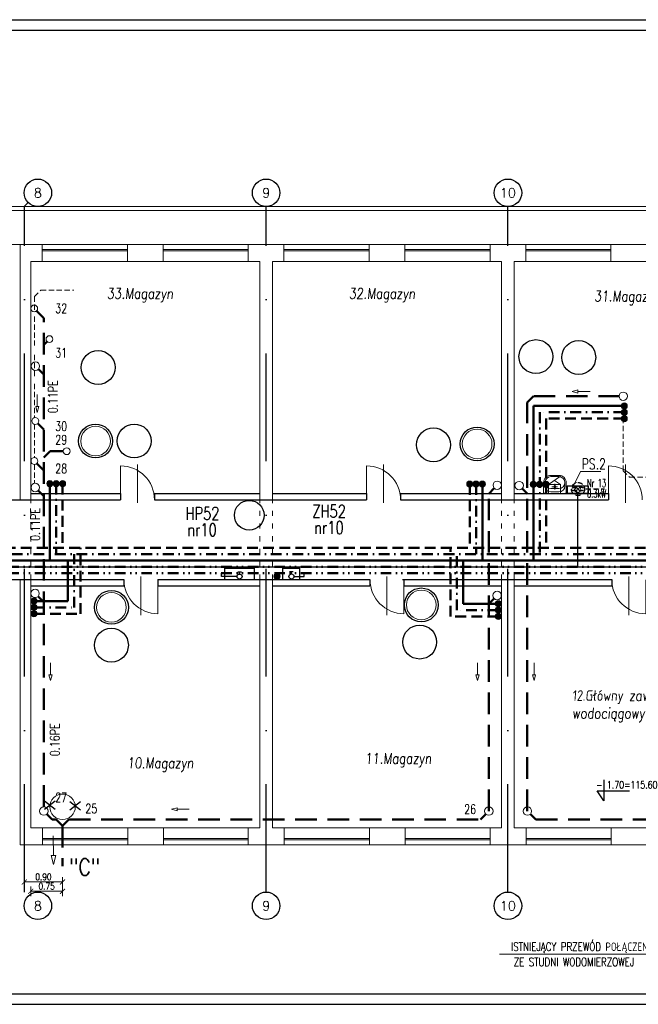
# Model space of a CAD drawing. Header units: millimetres. Extents: x -6513 to 30474, y -6915 to 65597.
# Tile 7 of 256: x 930 to 2389, y -4090 to -1768. Entities that reach past the tile are written whole.
import ezdxf
from ezdxf.enums import TextEntityAlignment as Align

# ---------------------------------------------------------------- set-up
doc = ezdxf.new("R2010")
doc.units = ezdxf.units.MM
for name, pattern in [('ACAD_ISO03W100', [30, 12, -18]), ('ACAD_ISO10W100', [18, 12, -3, 0, -3]), ('DASHDOTX2', [50.8, 25.4, -12.7, 0, -12.7]), ('DASHEDX2', [38.1, 25.4, -12.7]), ('DIVIDE2', [0.625, 0.25, -0.125, 0, -0.125, 0, -0.125]), ('HIDDEN', [0.375, 0.25, -0.125])]:
    doc.linetypes.add(name, pattern=pattern)
doc.layers.get('0').update_dxf_attribs({"color": 8})
doc.layers.get('Defpoints').update_dxf_attribs({"color": 8})
for name, color, linetype, lineweight in [('A-opis', 8, 'Continuous', 25), ('A_cienka', 8, 'Continuous', 5), ('A_linia przekroj', 8, 'Continuous', 25), ('A_przerywana', 8, 'ACAD_ISO03W100', 5), ('A_widok', 8, 'Continuous', 13), ('CH-KS-WEWN-ISTN-PION-NR', 8, 'Continuous', 20), ('CH-KS-WEWN-ISTN-PRZEWÓD-EL-POMOCNICZE', 8, 'Continuous', 9), ('CH-KS-WEWN-ISTN-PRZEWÓD-NAD-POSADZKĄ', 8, 'HIDDEN', 13), ('CH-KS-WEWN-ISTN-PRZYBORY', 8, 'Continuous', 9), ('CH-KS-WEWN-ISTN-PRZYBORY-USUŃ-ZNAK', 8, 'Continuous', 25), ('CH-KS-WEWN-OPIS', 8, 'Continuous', 25), ('CH-KS-WEWN-PION', 8, 'Continuous', 20), ('CH-KS-WEWN-PION-NR', 8, 'Continuous', 25), ('CH-KS-WEWN-PODEJŚCIA', 8, 'Continuous', 20), ('CH-KS-WEWN-PRZEWÓD-EL-POMOCNICZE', 8, 'Continuous', 20), ('CH-KS-WEWN-PRZEWÓD-NAD-POSADZKĄ', 8, 'DASHEDX2', 50), ('CH-KS-WEWN-URZĄDZENIA', 8, 'Continuous', 20), ('CH-KS-WEWN-URZĄDZENIA-NR', 8, 'Continuous', 25), ('CH-KS-WEWN-URZĄDZENIA-NR-ODNOSNIK', 8, 'Continuous', 13), ('CH-KS-WEWN-WYMIARY', 8, 'Continuous', 20), ('CH-KS-WEWN-WĘZEŁ-NR', 8, 'Continuous', 25), ('CH-KS-WEWN-WĘZEŁ-ZEWNETRZNY-NR', 8, 'Continuous', 25), ('CH-W-WEWN-INOX-PION', 8, 'Continuous', 20), ('CH-W-WEWN-INOX-PION-NR', 8, 'Continuous', 25), ('CH-W-WEWN-INOX-PRZEWÓD-CIEPŁA', 8, 'DASHEDX2', 50), ('CH-W-WEWN-INOX-PRZEWÓD-CYRKULACJA', 8, 'DASHDOTX2', 50), ('CH-W-WEWN-INOX-PRZEWÓD-ZIMNA', 8, 'Continuous', 50), ('CH-W-WEWN-ISTN-BATERIE', 8, 'Continuous', 9), ('CH-W-WEWN-PPOŻ-PION', 8, 'Continuous', 20), ('CH-W-WEWN-PPOŻ-PION-NR', 8, 'Continuous', 25), ('CH-W-WEWN-PPOŻ-PRZEWÓD', 8, 'DIVIDE2', 50), ('CH-W-WEWN-PPOŻ-WEWN-HP-NR', 8, 'Continuous', 25), ('CH-W-WEWN-PPOŻ-WEWN-HP-SZAFKA', 8, 'Continuous', 25), ('CH-W-ZEWN-ISTN-OPIS', 8, 'Continuous', 25), ('CH-W-ZEWN-ISTN-OPIS-ODNOŚNIK', 8, 'Continuous', 13), ('E_oświetlenie', 1, 'Continuous', 30), ('E_technologia', 1, 'ACAD_ISO10W100', 30), ('R-TABELKA', 8, 'Continuous', 25)]:
    doc.layers.add(name, color=color, linetype=linetype, lineweight=lineweight)
doc.layers.add('A-osie', color=8, linetype='DASHDOTX2')
doc.styles.add('ROMA', font='romans.shx', dxfattribs={"width": 0.75})
doc.styles.add('ROMANSS', font='romans.shx', dxfattribs={"width": 0.8, "oblique": 5})
doc.styles.add('SIMPLEX7', font='SIMPLEX.SHX', dxfattribs={"width": 0.75, "oblique": 10})
doc.styles.add('SIMPLEXD', font='SIMPLEX.SHX', dxfattribs={"width": 0.6})
doc.styles.get("Standard").update_dxf_attribs({"font": 'txt.shx', "width": 0.9})
doc.styles.add('WYM--ROMANSSHX-08', font='ROMANS.SHX', dxfattribs={"width": 0.8})
doc.dimstyles.new('CH-wym-100', dxfattribs={"dimscale": 2, "dimtxt": 8, "dimasz": 0.8, "dimexe": 0, "dimexo": 0, "dimgap": 2, "dimtad": 1, "dimlfac": 0.01, "dimrnd": 0.05, "dimzin": 1, "dimdsep": 46, "dimtxsty": 'WYM--ROMANSSHX-08', "dimblk": '$DIM01-dyby', "dimcen": 2, "dimdle": 2, "dimse1": 1, "dimse2": 1, "dimclrd": 256, "dimclrt": 256, "dimadec": 1, "dimazin": 0, "dimtfac": 0.66665, "dimtix": 1, "dimtmove": 2, "dimatfit": 3, "dimldrblk": '$DIM01-dyby', "dimfxl": 0, "dimtolj": 1, "dimlwd": -1, "dimarcsym": 0})

# ---------------------------------------------------------------- blocks, each defined once
blk = doc.blocks.new('drzwi schem')
at = {"color": 252}
blk.add_line((0, 0), (0, 1), dxfattribs=at)
at = {"color": 252, "ltscale": 10}
blk.add_line((0.5, -0.093), (0.5, 1.04), dxfattribs=at)
at = {"color": 252}
blk.add_arc((0, 0), 1, 0, 90, dxfattribs=at)
blk = doc.blocks.new('SAN8')
at = {"layer": 'CH-KS-WEWN-ISTN-PRZYBORY'}
for p, q in [((-24, -0.268), (-23, 0)), ((-23, 0), (23, 0)), ((23, 0), (24, -0.268)), ((-25, -2), (-24.7321, -1)), ((-25, -24), (-25, -2)), ((-24.7321, -1), (-24, -0.268)), ((-22.1111, -16.1989), (-22.1111, -24.1146)), ((-9.1111, -3.1989), (9.1111, -3.1989)), ((8.9289, -10.9324), (-8.9289, -10.9324)), ((5.8704, -14.7992), (-6.4336, -14.7992)), ((-1.6996, -14.0952), (-1.8397, -14.7992)), ((-1.8397, -14.7992), (-1.6996, -15.5032)), ((-1.3009, -13.4984), (-1.6996, -14.0952)), ((-1.6996, -15.5032), (-1.3009, -16.1)), ((-0.704, -13.0995), (-1.3009, -13.4984)), ((-1.3009, -16.1), (-0.704, -16.4988)), ((0, -12.9595), (-0.704, -13.0995)), ((-0.704, -16.4988), (0, -16.6389)), ((0, -21.4207), (0, -8.4592)), ((0.704, -13.0995), (0, -12.9595)), ((0, -16.6389), (0.704, -16.4988)), ((1.3009, -13.4984), (0.704, -13.0995)), ((0.704, -16.4988), (1.3009, -16.1)), ((1.6996, -14.0952), (1.3009, -13.4984)), ((1.3009, -16.1), (1.6996, -15.5032)), ((1.8397, -14.7992), (1.6996, -14.0952)), ((1.6996, -15.5032), (1.8397, -14.7992)), ((22.1111, -24.1146), (22.1111, -16.1989)), ((24, -0.268), (24.732, -1)), ((24.732, -1), (25, -2)), ((25, -2), (25, -24)), ((9.2257, -40.0035), (-9.2257, -40.0035)), ((-8.9289, -37.2968), (8.9289, -37.2968))]:
    blk.add_line(p, q, dxfattribs=at)
for centre, radius, start, end in [((-9.1111, -16.1989), 13, 90, 180), ((-8.9289, -24.1146), 13.1822, 90, 270), ((8.9289, -24.1146), 13.1822, 270, 90), ((9.1111, -16.1989), 13, 0, 90), ((-9.1111, -24.1146), 15.8893, 179.586731, 269.586792), ((9.1111, -24.1146), 15.8893, 270.413269, 0.413269)]:
    blk.add_arc(centre, radius, start, end, dxfattribs=at)
blk = doc.blocks.new('PSR')
at = {"layer": 'CH-KS-WEWN-URZĄDZENIA', "lineweight": 30}
for p, q in [((-25, 8.5), (25, 8.5)), ((-25, 8.5), (-25, -8.5)), ((25, 8.5), (25, -8.5)), ((-25, -8.5), (25, -8.5))]:
    blk.add_line(p, q, dxfattribs=at)
at = {"layer": 'CH-KS-WEWN-URZĄDZENIA', "color": 8, "lineweight": 13}
for q in [(0, 7.4), (0, -7.4)]:
    blk.add_line((-7.4, 0), q, dxfattribs=at)
blk.add_circle((0, 0), 7.36, dxfattribs=at)
blk = doc.blocks.new('$DIM02-dyby')
blk.add_line((0, -7), (0, 7))
at = {"color": 0, "linetype": 'ByBlock', "const_width": 1.12}
blk.add_lwpolyline([(-3.75, -3.75), (3.75, 3.75)], dxfattribs=at)
blk = doc.blocks.new('$DIM01-dyby')
at = {"ltscale": 0.5}
blk.add_blockref('$DIM02-dyby', (0, 0), dxfattribs=at)
blk = doc.blocks.new('*D54')
at = {"layer": 'CH-KS-WEWN-WYMIARY', "ltscale": 10}
blk.add_line((957.8, -3823.4), (1029.6, -3823.4), dxfattribs=at)
at = {"layer": 'Defpoints', "color": 0, "ltscale": 10}
for p in [(956.2, -3674.1), (1031.2, -3674.1), (1031.2, -3823.4)]:
    blk.add_point(p, dxfattribs=at)
at = {"layer": 'CH-KS-WEWN-WYMIARY', "ltscale": 10, "xscale": 1.6, "yscale": 1.6, "zscale": 1.6, "rotation": 180}
blk.add_blockref('$DIM01-dyby', (956.2, -3823.4), dxfattribs=at)
at = {"layer": 'CH-KS-WEWN-WYMIARY', "ltscale": 10, "xscale": 1.6, "yscale": 1.6, "zscale": 1.6}
blk.add_blockref('$DIM01-dyby', (1031.2, -3823.4), dxfattribs=at)
at = {"layer": 'CH-KS-WEWN-WYMIARY', "ltscale": 10, "insert": (993.7, -3811.4), "char_height": 16, "attachment_point": 5, "style": 'WYM--ROMANSSHX-08'}
blk.add_mtext('\\A1;0.75', dxfattribs=at)
blk = doc.blocks.new('*D55')
at = {"layer": 'CH-KS-WEWN-WYMIARY', "ltscale": 10}
blk.add_line((942.8, -3801.4), (1029.6, -3801.4), dxfattribs=at)
at = {"layer": 'Defpoints', "color": 0, "ltscale": 10}
for p in [(1031.2, -3702.1), (1031.2, -3801.4), (941.2, -3825)]:
    blk.add_point(p, dxfattribs=at)
at = {"layer": 'CH-KS-WEWN-WYMIARY', "ltscale": 10, "xscale": 1.6, "yscale": 1.6, "zscale": 1.6, "rotation": 180}
blk.add_blockref('$DIM01-dyby', (941.2, -3801.4), dxfattribs=at)
at = {"layer": 'CH-KS-WEWN-WYMIARY', "ltscale": 10, "xscale": 1.6, "yscale": 1.6, "zscale": 1.6}
blk.add_blockref('$DIM01-dyby', (1031.2, -3801.4), dxfattribs=at)
at = {"layer": 'CH-KS-WEWN-WYMIARY', "ltscale": 10, "insert": (986.2, -3789.4), "char_height": 16, "attachment_point": 5, "style": 'WYM--ROMANSSHX-08'}
blk.add_mtext('\\A1;0.90', dxfattribs=at)

msp = doc.modelspace()

# ---------------------------------------------------------------- hatches: boundary and pattern name
at = {"layer": 'CH-W-WEWN-INOX-PION'}
h = msp.add_hatch(color=256, dxfattribs=at)
h.paths.add_polyline_path([(2362.659, -2678.725, 0.41806339), (2355.483, -2671.454, 0.41806339), (2348.307, -2678.725)])
h.paths.add_polyline_path([(2348.307, -2678.725, 0.41037418), (2355.483, -2685.807, 0.41037418), (2362.659, -2678.725)])
h = msp.add_hatch(color=256, dxfattribs=at)
h.paths.add_polyline_path([(2362.659, -2693.725, 0.41806339), (2355.483, -2686.454, 0.41806339), (2348.307, -2693.725)])
h.paths.add_polyline_path([(2348.307, -2693.725, 0.41037418), (2355.483, -2700.807, 0.41037418), (2362.659, -2693.725)])
h = msp.add_hatch(color=256, dxfattribs=at)
h.paths.add_polyline_path([(2362.659, -2708.725, 0.41806339), (2355.483, -2701.454, 0.41806339), (2348.307, -2708.725)])
h.paths.add_polyline_path([(2348.307, -2708.725, 0.41037418), (2355.483, -2715.807, 0.41037418), (2362.659, -2708.725)])
h = msp.add_hatch(color=256, dxfattribs=at)
h.paths.add_polyline_path([(1001.302, -2854.68, 0.41806339), (994.032, -2861.856, 0.41806339), (1001.302, -2869.031)])
h.paths.add_polyline_path([(1001.302, -2869.031, 0.41037418), (1008.385, -2861.856, 0.41037418), (1001.302, -2854.68)])
h = msp.add_hatch(color=256, dxfattribs=at)
h.paths.add_polyline_path([(1016.302, -2854.68, 0.41806339), (1009.032, -2861.856, 0.41806339), (1016.302, -2869.031)])
h.paths.add_polyline_path([(1016.302, -2869.031, 0.41037418), (1023.385, -2861.856, 0.41037418), (1016.302, -2854.68)])
h = msp.add_hatch(color=256, dxfattribs=at)
h.paths.add_polyline_path([(1031.302, -2854.68, 0.41806339), (1024.032, -2861.856, 0.41806339), (1031.302, -2869.031)])
h.paths.add_polyline_path([(1031.302, -2869.031, 0.41037418), (1038.385, -2861.856, 0.41037418), (1031.302, -2854.68)])
h = msp.add_hatch(color=256, dxfattribs=at)
h.paths.add_polyline_path([(1991.114, -2855.889, -0.41806339), (1998.385, -2863.064, -0.41806339), (1991.114, -2870.24)])
h.paths.add_polyline_path([(1991.114, -2870.24, -0.41037418), (1984.032, -2863.064, -0.41037418), (1991.114, -2855.889)])
h = msp.add_hatch(color=256, dxfattribs=at)
h.paths.add_polyline_path([(2006.114, -2855.889, -0.41806339), (2013.385, -2863.064, -0.41806339), (2006.114, -2870.24)])
h.paths.add_polyline_path([(2006.114, -2870.24, -0.41037418), (1999.032, -2863.064, -0.41037418), (2006.114, -2855.889)])
h = msp.add_hatch(color=256, dxfattribs=at)
h.paths.add_polyline_path([(2021.114, -2855.889, -0.41806339), (2028.385, -2863.064, -0.41806339), (2021.114, -2870.24)])
h.paths.add_polyline_path([(2021.114, -2870.24, -0.41037418), (2014.032, -2863.064, -0.41037418), (2021.114, -2855.889)])
h = msp.add_hatch(color=256, dxfattribs=at)
h.paths.add_polyline_path([(2141.302, -2856.68, 0.41806339), (2134.032, -2863.856, 0.41806339), (2141.302, -2871.031)])
h.paths.add_polyline_path([(2141.302, -2871.031, 0.41037418), (2148.385, -2863.856, 0.41037418), (2141.302, -2856.68)])
h = msp.add_hatch(color=256, dxfattribs=at)
h.paths.add_polyline_path([(2156.302, -2856.68, 0.41806339), (2149.032, -2863.856, 0.41806339), (2156.302, -2871.031)])
h.paths.add_polyline_path([(2156.302, -2871.031, 0.41037418), (2163.385, -2863.856, 0.41037418), (2156.302, -2856.68)])
h = msp.add_hatch(color=256, dxfattribs=at)
h.paths.add_polyline_path([(2171.302, -2856.68, 0.41806339), (2164.032, -2863.856, 0.41806339), (2171.302, -2871.031)])
h.paths.add_polyline_path([(2171.302, -2871.031, 0.41037418), (2178.385, -2863.856, 0.41037418), (2171.302, -2856.68)])
h = msp.add_hatch(color=256, dxfattribs=at)
h.paths.add_polyline_path([(956.518, -3139.025, -0.41806339), (963.694, -3131.754, -0.41806339), (970.87, -3139.025)])
h.paths.add_polyline_path([(970.87, -3139.025, -0.41037418), (963.694, -3146.107, -0.41037418), (956.518, -3139.025)])
h = msp.add_hatch(color=256, dxfattribs=at)
h.paths.add_polyline_path([(956.518, -3154.025, -0.41806339), (963.694, -3146.754, -0.41806339), (970.87, -3154.025)])
h.paths.add_polyline_path([(970.87, -3154.025, -0.41037418), (963.694, -3161.107, -0.41037418), (956.518, -3154.025)])
h = msp.add_hatch(color=256, dxfattribs=at)
h.paths.add_polyline_path([(2065.878, -3145.306, 0.41806339), (2058.702, -3138.035, 0.41806339), (2051.527, -3145.306)])
h.paths.add_polyline_path([(2051.527, -3145.306, 0.41037418), (2058.702, -3152.388, 0.41037418), (2065.878, -3145.306)])
h = msp.add_hatch(color=256, dxfattribs=at)
h.paths.add_polyline_path([(2065.878, -3160.306, 0.41806339), (2058.702, -3153.035, 0.41806339), (2051.527, -3160.306)])
h.paths.add_polyline_path([(2051.527, -3160.306, 0.41037418), (2058.702, -3167.388, 0.41037418), (2065.878, -3160.306)])
h = msp.add_hatch(color=256, dxfattribs=at)
h.paths.add_polyline_path([(956.518, -3169.025, -0.41806339), (963.694, -3161.754, -0.41806339), (970.87, -3169.025)])
h.paths.add_polyline_path([(970.87, -3169.025, -0.41037418), (963.694, -3176.107, -0.41037418), (956.518, -3169.025)])
h = msp.add_hatch(color=256, dxfattribs=at)
h.paths.add_polyline_path([(2065.878, -3175.306, 0.41806339), (2058.702, -3168.035, 0.41806339), (2051.527, -3175.306)])
h.paths.add_polyline_path([(2051.527, -3175.306, 0.41037418), (2058.702, -3182.388, 0.41037418), (2065.878, -3175.306)])
at = {"layer": 'CH-W-WEWN-PPOŻ-PION'}
h = msp.add_hatch(color=256, dxfattribs=at)
h.paths.add_polyline_path([(1529.552, -3080.304, 0.41806339), (1536.728, -3087.575, 0.41806339), (1543.904, -3080.304)])
h.paths.add_polyline_path([(1543.904, -3080.304, 0.41037418), (1536.728, -3073.222, 0.41037418), (1529.552, -3080.304)])

# ---------------------------------------------------------------- linework, layer by layer
at = {"layer": 'A-opis', "color": 9, "ltscale": 0.1}
for p, q in [((2307.562, -3560.593), (2307.562, -3609.822)), ((2307.562, -3609.822), (2291.73, -3586.242)), ((2291.73, -3586.242), (2367.629, -3586.242))]:
    msp.add_line(p, q, dxfattribs=at)
at = {"layer": 'A-osie', "ltscale": 10}
for p, q in [((950.065, -2199.089), (941.208, -2207.946)), ((941.208, -3825.041), (941.208, -2208.608)), ((1511.208, -3825.041), (1511.208, -2208.608)), ((2081.208, -3825.041), (2081.208, -2208.608))]:
    msp.add_line(p, q, dxfattribs=at)
at = {"layer": 'A-osie', "linetype": 'Continuous'}
for centre in [(973.046, -2176.108), (1511.208, -2176.108), (2081.208, -2176.108), (973.046, -3857.541), (1511.208, -3857.541), (2081.208, -3857.541)]:
    msp.add_circle(centre, 32.5, dxfattribs=at)
at = {"layer": 'A_cienka'}
for p, q in [((-1625.792, -2208.081), (3903.399, -2208.081)), ((-1625.792, -2218.081), (3893.399, -2218.081)), ((983.208, -2298.081), (1184.208, -2298.081)), ((1268.208, -2298.081), (1469.208, -2298.081)), ((1553.208, -2298.081), (1754.208, -2298.081)), ((1838.208, -2298.081), (2039.208, -2298.081)), ((2123.208, -2298.081), (2324.208, -2298.081)), ((1184.208, -2310.081), (983.208, -2310.081)), ((1184.208, -2313.081), (983.208, -2313.081)), ((1268.208, -2310.081), (1469.208, -2310.081)), ((1268.208, -2313.081), (1469.208, -2313.081)), ((1754.208, -2310.081), (1553.208, -2310.081)), ((1754.208, -2313.081), (1553.208, -2313.081)), ((1838.208, -2310.081), (2039.208, -2310.081)), ((1838.208, -2313.081), (2039.208, -2313.081)), ((2324.208, -2310.081), (2123.208, -2310.081)), ((2324.208, -2313.081), (2123.208, -2313.081)), ((983.208, -2338.081), (1184.208, -2338.081)), ((1268.208, -2338.081), (1469.208, -2338.081)), ((1553.208, -2338.081), (1754.208, -2338.081)), ((1838.208, -2338.081), (2039.208, -2338.081)), ((2123.208, -2338.081), (2324.208, -2338.081)), ((1184.832, -3674.081), (983.832, -3674.081)), ((1268.832, -3674.081), (1469.208, -3674.081)), ((1754.832, -3674.081), (1553.832, -3674.081)), ((1838.832, -3674.081), (2039.208, -3674.081)), ((2324.832, -3674.081), (2123.832, -3674.081)), ((1184.832, -3699.081), (983.832, -3699.081)), ((1184.832, -3702.081), (983.832, -3702.081)), ((1184.832, -3714.081), (983.832, -3714.081)), ((1268.832, -3699.081), (1469.208, -3699.081)), ((1268.832, -3702.081), (1469.208, -3702.081)), ((1469.208, -3714.081), (1268.832, -3714.081)), ((1754.832, -3699.081), (1553.832, -3699.081)), ((1754.832, -3702.081), (1553.832, -3702.081)), ((1754.832, -3714.081), (1553.832, -3714.081)), ((1838.832, -3699.081), (2039.208, -3699.081)), ((1838.832, -3702.081), (2039.208, -3702.081)), ((2039.208, -3714.081), (1838.832, -3714.081)), ((2324.832, -3699.081), (2123.832, -3699.081)), ((2324.832, -3702.081), (2123.832, -3702.081)), ((2324.832, -3714.081), (2123.832, -3714.081))]:
    msp.add_line(p, q, dxfattribs=at)
at = {"layer": 'A_linia przekroj'}
for p, q in [((815.767, -2900.081), (1115.832, -2900.081)), ((931.208, -2900.081), (1168.006, -2900.081)), ((956.208, -2885.081), (1168.006, -2885.081)), ((1168.006, -2885.081), (1168.006, -2900.081)), ((1248.006, -2885.081), (1496.208, -2885.081)), ((1248.006, -2885.081), (1248.006, -2900.081)), ((1248.006, -2900.081), (1748.056, -2900.081)), ((1395.228, -2900.081), (1577.088, -2900.081)), ((1526.208, -2885.081), (1748.056, -2885.081)), ((1657.088, -2900.081), (1748.056, -2900.081)), ((1748.056, -2885.081), (1748.056, -2900.081)), ((1828.056, -2885.081), (2066.208, -2885.081)), ((1828.056, -2885.081), (1828.056, -2900.081)), ((1828.056, -2900.081), (2318.056, -2900.081)), ((1828.056, -2900.081), (2318.056, -2900.081)), ((2096.208, -2885.081), (2318.056, -2885.081)), ((2318.056, -2885.081), (2318.056, -2900.081)), ((663.999, -3088.081), (1047.331, -3088.081)), ((1176.002, -3088.081), (1176.002, -3103.081)), ((1255.999, -3088.081), (1255.999, -3103.081)), ((1415.078, -3088.081), (1753.066, -3088.081)), ((1756.052, -3088.081), (1756.052, -3103.081)), ((1833.066, -3088.081), (2096.208, -3088.081)), ((1836.049, -3088.081), (1836.049, -3103.081)), ((2326.052, -3088.081), (2326.052, -3103.081))]:
    msp.add_line(p, q, dxfattribs=at)
at = {"layer": 'A_linia przekroj', "ltscale": 10}
for p, q in [((663.999, -3088.081), (1176.002, -3088.081)), ((1255.999, -3088.081), (1756.052, -3088.081)), ((1836.049, -3088.081), (2326.052, -3088.081)), ((956.208, -3103.081), (1176.002, -3103.081)), ((1255.999, -3103.081), (1496.208, -3103.081)), ((1526.208, -3103.081), (1756.052, -3103.081)), ((1836.049, -3103.081), (2066.208, -3103.081)), ((2096.208, -3103.081), (2326.052, -3103.081))]:
    msp.add_line(p, q, dxfattribs=at)
at = {"layer": 'A_przerywana'}
for p, q in [((956.208, -3088.081), (956.208, -2900.081)), ((1496.208, -3088.081), (1496.208, -2900.081)), ((1526.208, -3088.081), (1526.208, -2900.081)), ((2066.208, -3088.081), (2066.208, -2900.081)), ((2096.208, -3088.081), (2096.208, -2900.081))]:
    msp.add_line(p, q, dxfattribs=at)
at = {"layer": 'A_widok', "ltscale": 5}
for p, q in [((961.208, -2298.081), (877.208, -2298.081)), ((903.585, -2298.081), (933.585, -2298.081)), ((960.585, -2298.081), (903.585, -2298.081)), ((926.208, -2298.081), (956.208, -2298.081)), ((983.208, -2298.081), (926.208, -2298.081)), ((931.208, -2900.081), (931.208, -2298.081)), ((931.208, -2298.081), (956.208, -2298.081)), ((983.208, -2298.081), (983.208, -2338.081)), ((1184.208, -2298.081), (1184.208, -2338.081)), ((1268.208, -2298.081), (1184.208, -2298.081)), ((1268.208, -2298.081), (1268.208, -2338.081)), ((1469.208, -2298.081), (1469.208, -2338.081)), ((1553.208, -2298.081), (1469.208, -2298.081)), ((1495.585, -2298.081), (1525.585, -2298.081)), ((1552.585, -2298.081), (1495.585, -2298.081)), ((1496.208, -2298.081), (1526.208, -2298.081)), ((1496.208, -2298.081), (1526.208, -2298.081)), ((1553.208, -2298.081), (1496.208, -2298.081)), ((1553.208, -2298.081), (1553.208, -2338.081)), ((1553.208, -2298.081), (1553.208, -2338.081)), ((1754.208, -2298.081), (1754.208, -2338.081)), ((1838.208, -2298.081), (1754.208, -2298.081)), ((1838.208, -2298.081), (1838.208, -2338.081)), ((2039.208, -2298.081), (2039.208, -2338.081)), ((2123.208, -2298.081), (2039.208, -2298.081)), ((2065.585, -2298.081), (2095.585, -2298.081)), ((2122.585, -2298.081), (2065.585, -2298.081)), ((2066.208, -2298.081), (2096.208, -2298.081)), ((2123.208, -2298.081), (2066.208, -2298.081)), ((2123.208, -2298.081), (2123.208, -2338.081)), ((2123.208, -2298.081), (2123.208, -2338.081)), ((2324.208, -2298.081), (2324.208, -2338.081)), ((2408.208, -2298.081), (2324.208, -2298.081)), ((956.208, -2900.081), (956.208, -2338.081)), ((983.208, -2338.081), (956.208, -2338.081)), ((1184.208, -2338.081), (1268.208, -2338.081)), ((1469.208, -2338.081), (1496.208, -2338.081)), ((1496.208, -2900.081), (1496.208, -2338.081)), ((1526.208, -2900.081), (1526.208, -2338.081)), ((1526.208, -2338.081), (1553.208, -2338.081)), ((1754.208, -2338.081), (1838.208, -2338.081)), ((2039.208, -2338.081), (2066.208, -2338.081)), ((2066.208, -2900.081), (2066.208, -2338.081)), ((2096.208, -2900.081), (2096.208, -2338.081)), ((2096.208, -2338.081), (2123.208, -2338.081)), ((2324.208, -2338.081), (2408.208, -2338.081)), ((931.208, -3714.081), (931.208, -3088.081)), ((956.208, -3674.081), (956.208, -3088.081)), ((1496.208, -3674.081), (1496.208, -3088.081)), ((1526.208, -3674.081), (1526.208, -3088.081)), ((2066.208, -3674.081), (2066.208, -3088.081)), ((2096.208, -3674.081), (2096.208, -3088.081)), ((983.832, -3674.081), (956.208, -3674.081)), ((983.832, -3714.081), (983.832, -3674.081)), ((1268.832, -3674.081), (1184.832, -3674.081)), ((1184.832, -3714.081), (1184.832, -3674.081)), ((1184.832, -3714.081), (1184.832, -3674.081)), ((1268.832, -3714.081), (1268.832, -3674.081)), ((1268.832, -3714.081), (1268.832, -3674.081)), ((1469.208, -3714.081), (1469.208, -3674.081)), ((1469.208, -3674.081), (1496.208, -3674.081)), ((1553.832, -3674.081), (1526.208, -3674.081)), ((1553.832, -3714.081), (1553.832, -3674.081)), ((1838.832, -3674.081), (1754.832, -3674.081)), ((1754.832, -3714.081), (1754.832, -3674.081)), ((1754.832, -3714.081), (1754.832, -3674.081)), ((1838.832, -3714.081), (1838.832, -3674.081)), ((1838.832, -3714.081), (1838.832, -3674.081)), ((2039.208, -3714.081), (2039.208, -3674.081)), ((2039.208, -3674.081), (2066.208, -3674.081)), ((2123.832, -3674.081), (2096.208, -3674.081)), ((2123.832, -3714.081), (2123.832, -3674.081)), ((2408.832, -3674.081), (2324.832, -3674.081)), ((2324.832, -3714.081), (2324.832, -3674.081)), ((2324.832, -3714.081), (2324.832, -3674.081)), ((931.208, -3714.081), (956.208, -3714.081)), ((983.832, -3714.081), (956.208, -3714.081)), ((1268.832, -3714.081), (1184.832, -3714.081)), ((1184.832, -3714.081), (1268.832, -3714.081)), ((1469.208, -3714.081), (1526.208, -3714.081)), ((1553.832, -3714.081), (1526.208, -3714.081)), ((1838.832, -3714.081), (1754.832, -3714.081)), ((1754.832, -3714.081), (1838.832, -3714.081)), ((2039.208, -3714.081), (2096.208, -3714.081)), ((2123.832, -3714.081), (2096.208, -3714.081)), ((2408.832, -3714.081), (2324.832, -3714.081)), ((2324.832, -3714.081), (2408.832, -3714.081))]:
    msp.add_line(p, q, dxfattribs=at)
at = {"layer": 'CH-KS-WEWN-ISTN-PION-NR', "extrusion": (-1.29885e-05, -7.54363e-06, 1)}
for centre in [(1109.074, -2761.439, 0.006), (2008.641, -2768.391, -0.005), (1146.525, -3153.692, 0.009), (1877.03, -3148.05, -0.001)]:
    msp.add_circle(centre, 35, dxfattribs=at)
at = {"layer": 'CH-KS-WEWN-ISTN-PRZEWÓD-EL-POMOCNICZE', "ltscale": 5}
msp.add_circle((1031.208, -3624.081), 30, dxfattribs=at)
at = {"layer": 'CH-KS-WEWN-ISTN-PRZEWÓD-NAD-POSADZKĄ', "ltscale": 50}
for p, q in [((964.852, -2420.696), (979.852, -2405.696)), ((979.852, -2405.696), (1057.907, -2405.696)), ((964.852, -2420.696), (964.852, -2451.775)), ((964.852, -2467.74), (964.852, -2542.373)), ((964.852, -2558.288), (964.852, -2610.796)), ((964.852, -2626.643), (964.852, -2706.485)), ((2353.077, -2831.631), (2353.077, -2695.048)), ((964.852, -2721.933), (964.852, -2800.625)), ((964.852, -2816.625), (964.852, -2861.207)), ((2353.077, -2831.631), (2368.077, -2846.631)), ((2368.077, -2846.631), (3170.507, -2846.631))]:
    msp.add_line(p, q, dxfattribs=at)
at = {"layer": 'CH-KS-WEWN-ISTN-PRZYBORY-USUŃ-ZNAK'}
for p, q in [((988.689, -3609.795), (1013.689, -3629.795)), ((988.689, -3629.795), (1013.689, -3609.795)), ((1048.393, -3611.5), (1073.393, -3631.5)), ((1048.393, -3631.5), (1073.393, -3611.5))]:
    msp.add_line(p, q, dxfattribs=at)
at = {"layer": 'CH-KS-WEWN-PION', "extrusion": (-1.29885e-05, 7.54363e-06, 1)}
for centre in [(967.14, -2584.815, -0.032), (2056.138, -2865.825, -0.048), (2107.593, -2866.616, -0.049)]:
    msp.add_circle(centre, 9.967, dxfattribs=at)
at = {"layer": 'CH-KS-WEWN-PION', "extrusion": (1.29885e-05, -7.54363e-06, 1)}
msp.add_circle((2353.077, -2655.882, 0.051), 9.967, dxfattribs=at)
at = {"layer": 'CH-KS-WEWN-PION', "extrusion": (-1.29885e-05, -7.54363e-06, 1)}
for centre in [(966.912, -2870.959, 0.009), (966.455, -3120.787, 0.011), (2055.71, -3125.793, -0.003), (987.076, -3634.081, 0.015), (2036.208, -3634.081, 0.001), (2127.076, -3634.081, 0)]:
    msp.add_circle(centre, 9.967, dxfattribs=at)
at = {"layer": 'CH-KS-WEWN-PION-NR', "extrusion": (-1.29885e-05, -7.54363e-06, 1)}
for centre in [(2147.326, -2562.395, -0.009), (1115.028, -2588.227, 0.005), (1109.074, -2761.439, 0.006), (2008.641, -2768.391, -0.005), (1877.03, -3148.05, -0.001), (1146.525, -3153.692, 0.009)]:
    msp.add_circle(centre, 40, dxfattribs=at)
at = {"layer": 'CH-KS-WEWN-PODEJŚCIA', "ltscale": 10, "extrusion": (-1.29885e-05, -7.54363e-06, 1)}
for centre in [(964.427, -2448.749, 0.006), (1000.257, -2521.081, 0.006), (966.934, -2714.209, 0.008), (1040.983, -2785.603, 0.007), (964.852, -2808.625, 0.009)]:
    msp.add_circle(centre, 8, dxfattribs=at)
at = {"layer": 'CH-KS-WEWN-PRZEWÓD-EL-POMOCNICZE', "ltscale": 10}
for p, q in [((2232.84, -2644.621), (2246.276, -2641.021)), ((2232.84, -2644.621), (2246.276, -2648.221)), ((2246.276, -2648.221), (2246.276, -2641.021)), ((2246.276, -2644.621), (2275.03, -2644.621)), ((971.627, -2680.407), (971.627, -2651.653)), ((975.227, -2680.407), (968.027, -2680.407)), ((971.626, -2693.842), (968.027, -2680.407)), ((971.626, -2693.842), (975.227, -2680.407)), ((1002.864, -3313.017), (1002.864, -3284.263)), ((2009.526, -3313.017), (2009.526, -3284.263)), ((2142.864, -3313.017), (2142.864, -3284.263)), ((1006.464, -3313.017), (999.264, -3313.017)), ((1002.863, -3326.452), (999.264, -3313.017)), ((1002.863, -3326.452), (1006.464, -3313.017)), ((2013.126, -3313.017), (2005.926, -3313.017)), ((2009.525, -3326.452), (2005.926, -3313.017)), ((2009.525, -3326.452), (2013.126, -3313.017)), ((2146.464, -3313.017), (2139.264, -3313.017)), ((2142.863, -3326.452), (2139.264, -3313.017)), ((2142.863, -3326.452), (2146.464, -3313.017)), ((1287.829, -3630.064), (1301.265, -3626.464)), ((1287.829, -3630.064), (1301.265, -3633.664)), ((1301.265, -3633.664), (1301.265, -3626.464)), ((1301.265, -3630.064), (1330.019, -3630.064)), ((1009.862, -3738.88), (1009.22, -3692.878)), ((1015.621, -3738.8), (1004.103, -3738.961)), ((1010.162, -3760.375), (1004.103, -3738.961)), ((1010.162, -3760.375), (1015.621, -3738.8))]:
    msp.add_line(p, q, dxfattribs=at)
at = {"layer": 'CH-KS-WEWN-PRZEWÓD-NAD-POSADZKĄ', "ltscale": 2}
for p, q in [((987.076, -2471.398), (970.084, -2454.406)), ((987.076, -3624.113), (987.076, -2471.398)), ((994.6, -2526.737), (987.076, -2534.262)), ((987.076, -2604.751), (974.188, -2591.863)), ((2141.208, -2655.882), (2126.208, -2670.882)), ((2142.076, -2655.882), (2343.11, -2655.882)), ((2126.208, -3634.081), (2126.208, -2670.882)), ((987.076, -2734.351), (972.591, -2719.866)), ((1002.076, -2785.603), (987.076, -2800.603)), ((1032.983, -2785.603), (1002.076, -2785.603)), ((987.076, -2830.849), (970.509, -2814.282)), ((987.076, -2891.124), (973.96, -2878.007)), ((2036.208, -2885.755), (2049.09, -2872.873)), ((2127.076, -2886.099), (2114.641, -2873.664)), ((2036.208, -3634.081), (2036.208, -2885.755)), ((987.076, -3141.408), (973.503, -3127.835)), ((2036.208, -3145.295), (2048.662, -3132.841)), ((994.124, -3641.129), (1007.076, -3654.081)), ((2029.16, -3641.129), (2016.208, -3654.081)), ((2134.124, -3641.129), (2147.076, -3654.081)), ((1007.076, -3654.081), (1016.208, -3654.081)), ((1031.208, -3669.081), (1016.208, -3654.081)), ((1046.208, -3654.081), (1031.208, -3669.081)), ((1046.208, -3654.081), (2016.208, -3654.081)), ((2147.076, -3654.081), (3064.097, -3654.081)), ((1031.208, -3669.081), (1031.208, -3764.081))]:
    msp.add_line(p, q, dxfattribs=at)
at = {"layer": 'CH-KS-WEWN-URZĄDZENIA-NR-ODNOSNIK'}
for q in [(2232.74, -2873.092), (2300.419, -2833.32)]:
    msp.add_line((2252.47, -2833.32), q, dxfattribs=at)
at = {"layer": 'CH-W-WEWN-INOX-PION'}
for centre in [(2355.483, -2678.63), (2355.483, -2693.63), (2355.483, -2708.63), (1001.208, -2861.856), (1016.208, -2861.856), (1031.208, -2861.856), (1991.208, -2863.064), (2006.208, -2863.064), (2021.208, -2863.064), (2141.208, -2863.856), (2156.208, -2863.856), (2171.208, -2863.856), (963.694, -3138.931), (963.694, -3153.931), (2058.702, -3145.211), (2058.702, -3160.211), (963.694, -3168.931), (2058.702, -3175.211)]:
    msp.add_circle(centre, 7.176, dxfattribs=at)
at = {"layer": 'CH-W-WEWN-INOX-PION-NR', "ltscale": 10, "extrusion": (-1.29885e-05, -7.54363e-06, 1)}
for centre in [(2248.086, -2564.409, -0.01), (1200.225, -2761.463, 0.005), (1905.574, -2770.405, -0.004), (1146.326, -3242.904, 0.01), (1873.164, -3235.524, 0)]:
    msp.add_circle(centre, 40, dxfattribs=at)
at = {"layer": 'CH-W-WEWN-INOX-PRZEWÓD-CIEPŁA'}
for p, q in [((2171.208, -2708.63), (2171.208, -3013.081)), ((2355.483, -2708.63), (2171.208, -2708.63)), ((1031.208, -2861.856), (1031.208, -3013.081)), ((1991.208, -2863.064), (1991.208, -3013.081)), ((-2381.968, -3013.081), (3020.742, -3013.081)), ((1073.694, -3168.931), (1073.694, -3013.081)), ((1945.711, -3175.211), (1945.711, -3013.081)), ((963.694, -3168.931), (1073.694, -3168.931)), ((2058.702, -3175.211), (1945.711, -3175.211))]:
    msp.add_line(p, q, dxfattribs=at)
at = {"layer": 'CH-W-WEWN-INOX-PRZEWÓD-CYRKULACJA'}
for p, q in [((2156.208, -2693.63), (2156.208, -3028.081)), ((2355.483, -2693.63), (2156.208, -2693.63)), ((1016.208, -2861.856), (1016.208, -3028.081)), ((2006.208, -2863.064), (2006.208, -3028.081)), ((-2396.968, -3028.081), (3005.742, -3028.081)), ((1058.694, -3153.931), (1058.694, -3028.081)), ((1960.711, -3160.211), (1960.711, -3028.081)), ((963.694, -3153.931), (1058.694, -3153.931)), ((2058.702, -3160.211), (1960.711, -3160.211))]:
    msp.add_line(p, q, dxfattribs=at)
at = {"layer": 'CH-W-WEWN-INOX-PRZEWÓD-ZIMNA'}
for p, q in [((2141.208, -2678.63), (2141.208, -3043.081)), ((2355.483, -2678.63), (2141.208, -2678.63)), ((1001.208, -2861.856), (1001.208, -3043.081)), ((2021.208, -2863.064), (2021.208, -3043.081)), ((-2411.968, -3043.081), (3048.997, -3043.081)), ((1043.694, -3138.931), (1043.694, -3043.081)), ((1975.711, -3145.211), (1975.711, -3043.081)), ((963.694, -3138.931), (1043.694, -3138.931)), ((2058.702, -3145.211), (1975.711, -3145.211))]:
    msp.add_line(p, q, dxfattribs=at)
at = {"layer": 'CH-W-WEWN-ISTN-BATERIE'}
for p, q in [((2177.054, -2864.206), (2205.054, -2844.606)), ((2191.054, -2854.406), (2205.054, -2864.206)), ((2177.054, -2864.206), (2177.054, -2885.206)), ((2177.054, -2864.206), (2205.054, -2864.206)), ((2205.054, -2864.206), (2205.054, -2884.992))]:
    msp.add_line(p, q, dxfattribs=at)
at = {"layer": 'CH-W-WEWN-PPOŻ-PION'}
msp.add_circle((1536.728, -3080.398, 0), 7.176, dxfattribs=at)
at = {"layer": 'CH-W-WEWN-PPOŻ-PION-NR', "ltscale": 10, "extrusion": (-1.29885e-05, -7.54363e-06, 1)}
msp.add_circle((1471.425, -2936.541, 0.003), 35, dxfattribs=at)
at = {"layer": 'CH-W-WEWN-PPOŻ-PRZEWÓD', "ltscale": 100}
for p, q in [((-1353.661, -3058.081), (2726.208, -3058.081)), ((-1353.661, -3073.081), (3048.997, -3073.081))]:
    msp.add_line(p, q, dxfattribs=at)
at = {"layer": 'CH-W-WEWN-PPOŻ-WEWN-HP-SZAFKA', "ltscale": 10}
for p, q in [((1413.608, -3088.081), (1413.608, -3061.081)), ((1413.608, -3061.081), (1483.608, -3061.081)), ((1483.608, -3088.081), (1483.608, -3061.081)), ((1550.844, -3088.081), (1550.844, -3061.081)), ((1550.844, -3061.081), (1590.844, -3061.081)), ((1590.844, -3088.081), (1590.844, -3061.081)), ((1442.686, -3081.017, 0), (1405.782, -3081.017, 0)), ((1405.815, -3081.047), (1405.815, -3073.081)), ((1413.608, -3088.081), (1483.608, -3088.081)), ((1444.668, -3069.729), (1452.907, -3069.729)), ((1448.608, -3075.094), (1448.608, -3069.729)), ((1550.844, -3088.081), (1590.844, -3088.081)), ((1574.785, -3069.661), (1566.546, -3069.661)), ((1570.844, -3075.026), (1570.844, -3069.661)), ((1576.767, -3080.948), (1601.074, -3080.948)), ((1601.074, -3080.948), (1601.074, -3073.081))]:
    msp.add_line(p, q, dxfattribs=at)
for centre in [(1448.608, -3081.017), (1570.844, -3080.948)]:
    msp.add_circle(centre, 5.923, dxfattribs=at)
at = {"layer": 'CH-W-ZEWN-ISTN-OPIS-ODNOŚNIK', "ltscale": 10}
msp.add_line((2061.005, -3971.368), (2618.208, -3971.368), dxfattribs=at)
at = {"layer": 'E_oświetlenie'}
for p, q in [((2245.503, -2884.047), (2245.503, -3058.081)), ((-504.888, -3058.081), (7561.498, -3058.081))]:
    msp.add_line(p, q, dxfattribs=at)
at = {"layer": 'E_technologia'}
for p, q in [((2245.259, -2873.33), (2247.664, -2876.109)), ((2247.664, -2873.33), (2245.259, -2876.109)), ((2264.943, -2874.341), (2308.717, -2874.341))]:
    msp.add_line(p, q, dxfattribs=at)
msp.add_circle((2246.462, -2874.719), 15.427, dxfattribs=at)
for centre, start_param, end_param in [((2238.835, -2874.719), 3.54986568, 9.01650493), ((2254.088, -2874.719), 0.40827303, 5.87491228)]:
    msp.add_ellipse(centre, major_axis=(-7, 0), ratio=0.5, start_param=start_param, end_param=end_param, dxfattribs=at)
at = {"layer": 'R-TABELKA'}
for p, q in [((-2810.965, -1767.777), (8381.396, -1767.777)), ((-2685.965, -1792.777), (8356.396, -1792.777)), ((-2685.965, -4064.895), (8356.396, -4064.895)), ((-2810.965, -4089.895), (8381.396, -4089.895))]:
    msp.add_line(p, q, dxfattribs=at)

# ---------------------------------------------------------------- block references
at = {"layer": 'A_cienka', "xscale": 80, "yscale": 80, "zscale": 80}
for p in [(1168.006, -2900.081), (1748.056, -2900.081), (2318.056, -2900.081)]:
    msp.add_blockref('drzwi schem', p, dxfattribs=at)
at = {"layer": 'A_cienka', "xscale": 80, "yscale": 80, "zscale": 80, "rotation": 180}
for p in [(1255.999, -3088.692), (1836.049, -3088.692), (2406.049, -3088.692)]:
    msp.add_blockref('drzwi schem', p, dxfattribs=at)
at = {"layer": 'CH-KS-WEWN-ISTN-PRZYBORY', "xscale": -1.059999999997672, "yscale": 1.059999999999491, "zscale": 1.06, "rotation": 180}
msp.add_blockref('SAN8', (2191.944, -2884.992), dxfattribs=at)
at = {"layer": 'CH-KS-WEWN-URZĄDZENIA'}
msp.add_blockref('PSR', (2245.503, -2875.547), dxfattribs=at)

# ---------------------------------------------------------------- texts
at = {"layer": 'A-opis', "ltscale": 0.1, "char_height": 18, "width": 174.55464, "attachment_point": 1, "style": 'ROMA'}
for s, insert in [('-', (2289.427, -3563.311)), ('1.70=115.60', (2314.637, -3563.311))]:
    msp.add_mtext(s, dxfattribs=dict(at, insert=insert))
at = {"layer": 'A-osie', "linetype": 'Continuous'}
for s, p in [('8', (973.046, -2176.108)), ('9', (1511.208, -2176.108)), ('10', (2081.208, -2176.108)), ('8', (973.046, -3857.541)), ('9', (1511.208, -3857.541)), ('10', (2081.208, -3857.541))]:
    msp.add_text(s, height=22, dxfattribs=at).set_placement(p, align=Align.MIDDLE)
at = {"layer": 'A_cienka', "char_height": 25, "width": 294.40196, "attachment_point": 1, "style": 'ROMANSS'}
for s, insert in [('33.Magazyn', (1135.784, -2401.023)), ('32.Magazyn', (1706.284, -2401.023)), ('31.Magazyn', (2284.599, -2407.335)), ('12.Główny zawór wodociągowy', (2232.725, -3349.231)), ('11.Magazyn', (1744.383, -3497.516)), ('10.Magazyn', (1183.668, -3508.165))]:
    msp.add_mtext(s, dxfattribs=dict(at, insert=insert))
at = {"layer": 'CH-KS-WEWN-OPIS', "ltscale": 10, "style": 'SIMPLEXD', "width": 0.75}
for s, p in [('0.11PE', (1019.249, -2695.846, 0)), ('0.11PE', (977.824, -2996.989, 0)), ('0.16PE', (1023.918, -3504.834, 0))]:
    msp.add_text(s, height=22, rotation=90, dxfattribs=at).set_placement(p)
at = {"layer": 'CH-KS-WEWN-URZĄDZENIA-NR', "style": 'SIMPLEXD', "width": 0.75}
msp.add_text('PS.2', height=25, dxfattribs=at).set_placement((2255.13, -2828.005))
at = {"layer": 'CH-KS-WEWN-WĘZEŁ-NR', "style": 'SIMPLEXD', "width": 0.75}
for s, p in [('32', (1013.838, -2459.67, 0)), ('31', (1013.838, -2564.372, 0)), ('30', (1013.838, -2737.785, 0)), ('29', (1013.838, -2769.322, 0)), ('28', (1013.838, -2837.509, 0)), ('27', (1013.838, -3612.795, 0)), ('25', (1085.164, -3639.319, 0)), ('26', (1978.014, -3640.618, 0))]:
    msp.add_text(s, height=22, dxfattribs=at).set_placement(p)
at = {"layer": 'CH-KS-WEWN-WĘZEŁ-ZEWNETRZNY-NR', "ltscale": 10, "style": 'SIMPLEXD', "width": 0.8}
msp.add_text('"C"', height=40, dxfattribs=at).set_placement((1047.075, -3786.301, 0))
at = {"layer": 'CH-W-WEWN-PPOŻ-WEWN-HP-NR', "ltscale": 10, "style": 'SIMPLEX7', "width": 0.75}
for s, p in [('HP52', (1321.089, -2947.153)), ('ZH52', (1620.238, -2941.985)), ('nr10', (1325.335, -2985.788)), ('nr10', (1624.484, -2980.62))]:
    msp.add_text(s, height=30, dxfattribs=at).set_placement(p)
at = {"layer": 'CH-W-ZEWN-ISTN-OPIS', "ltscale": 10, "style": 'SIMPLEXD', "width": 0.75}
for s, p in [('ISTNIEJĄCY PRZEWÓD POŁĄCZENIOWY DN100', (2088.666, -3964.105)), ('ZE STUDNI WODOMIERZOWEJ', (2094.868, -4000.115))]:
    msp.add_text(s, height=20, dxfattribs=at).set_placement(p)
at = {"layer": 'E_technologia', "style": 'SIMPLEXD', "width": 0.6}
for s, p in [('Nr 13', (2267.765, -2870.413)), ('0.3kW', (2267.765, -2894.781))]:
    msp.add_text(s, height=19.2, dxfattribs=at).set_placement(p)

# ---------------------------------------------------------------- dimensions: what is measured, and where the dimension line sits
at = {"layer": 'CH-KS-WEWN-WYMIARY', "ltscale": 10}
for base, p1, p2, picture, middle in [((1031.208, -3823.417), (956.208, -3674.081), (1031.208, -3674.081), '*D54', (993.708, -3811.417)), ((1031.208, -3801.362), (941.208, -3825.041), (1031.208, -3702.081), '*D55', (986.208, -3789.362))]:
    dim = msp.add_linear_dim(base=base, p1=p1, p2=p2, dimstyle='CH-wym-100', dxfattribs=at)
    dim.commit()
    dim.dimension.update_dxf_attribs({"geometry": picture, "text_midpoint": middle})

doc.saveas('drawing.dxf')
